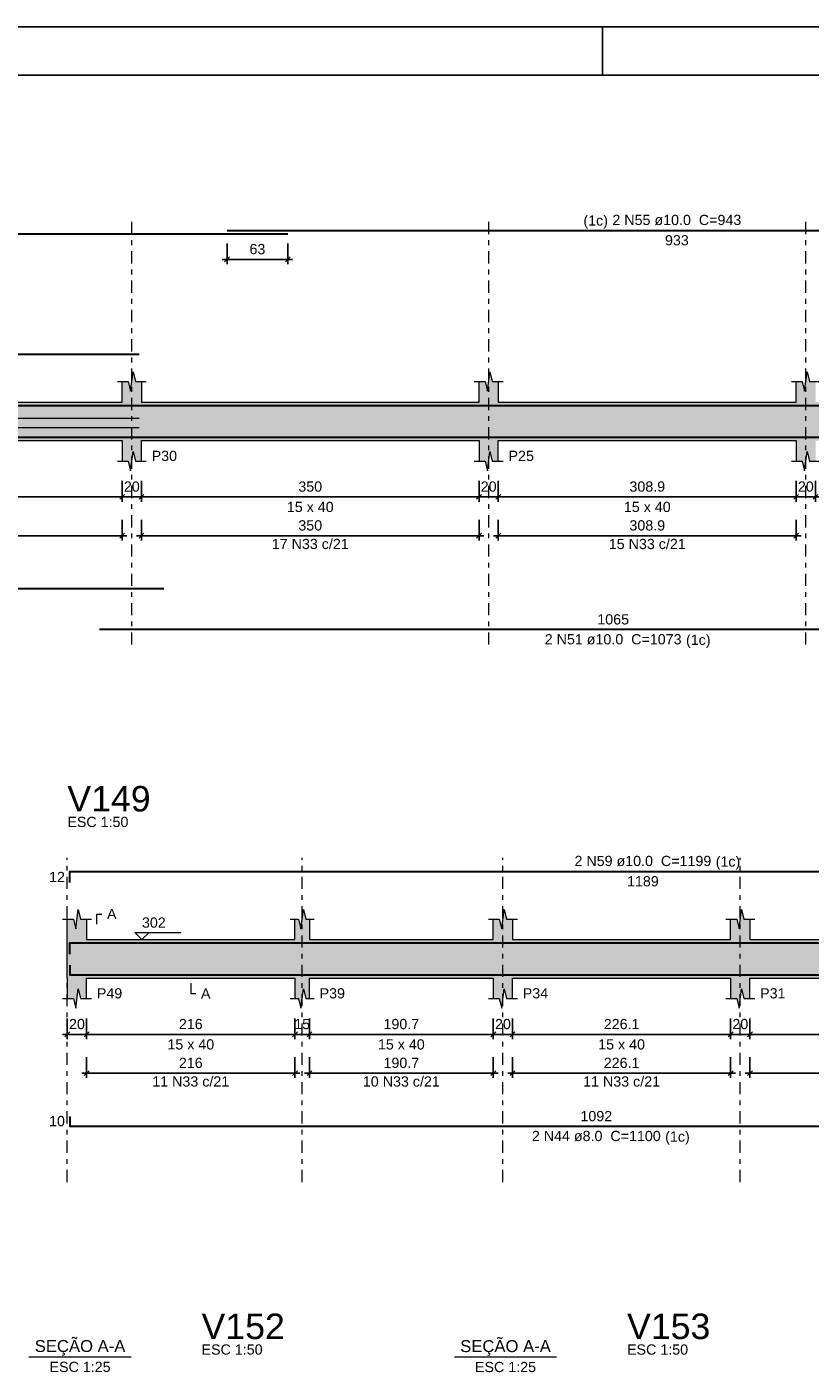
# Model space of a CAD drawing. Header units: millimetres. Extents: x 0 to 84.1, y 0 to 59.4.
# Tile 6 of 9: x 22.2 to 38.4, y 31.5 to 59.4. Entities that reach past the tile are written whole.
import ezdxf

# ---------------------------------------------------------------- set-up
doc = ezdxf.new("R2010")
doc.units = ezdxf.units.MM
doc.header["$MEASUREMENT"] = 0
doc.linetypes.add('DASHDOT', pattern=[2.54, 1.27, -0.635, 0, -0.635])
doc.linetypes.add('NULL', pattern=[0])
doc.layers.get('0').update_dxf_attribs({"lineweight": 18})
for name, color, linetype, lineweight in [('Descrição da armadura', 7, 'Continuous', 0), ('DT-Arm complementar', 5, 'Continuous', 5), ('DT-Barras na forma', 2, 'Continuous', 30), ('DT-Barras rebatidas', 2, 'Continuous', 30), ('DT-Cotas', 9, 'Continuous', 5), ('DT-Forma', 5, 'Continuous', 5), ('DT-Hachura forma vigas', 254, 'Continuous', 5), ('DT-Pontilhado', 9, 'DASHDOT', 5), ('DT-Textos', 7, 'Continuous', 5), ('DT-Título', 3, 'Continuous', 20), ('Textos armaduras', 7, 'Continuous', 0)]:
    doc.layers.add(name, color=color, linetype=linetype, lineweight=lineweight)
doc.layers.add('SEDUC_MARF', color=1, linetype='Continuous')
doc.layers.add('SEDUC_MARGG', color=7, linetype='Continuous')
doc.styles.add('Arial', font='txt')
doc.dimstyles.new('UM_50.000000', dxfattribs={"dimtxt": 0.18, "dimasz": 0.1, "dimexe": 0.1, "dimexo": 0.2, "dimgap": 0, "dimtad": 1, "dimtih": 1, "dimtoh": 1, "dimdec": 1, "dimlfac": 50, "dimzin": 0, "dimdsep": 46, "dimtxsty": 'Standard', "dimcen": 0.09, "dimdle": 0.1, "dimadec": 1, "dimazin": 2, "dimtfac": 1, "dimtdec": 4, "dimtofl": 0, "dimtmove": 0, "dimatfit": 3, "dimfxl": 1, "dimtolj": 1, "dimarcsym": 0})

# ---------------------------------------------------------------- blocks, each defined once
blk = doc.blocks.new('_Oblique')
at = {"color": 0, "linetype": 'ByBlock', "lineweight": -2}
blk.add_line((-0.5, -0.5), (0.5, 0.5), dxfattribs=at)
blk = doc.blocks.new('*D11')
at = {"layer": 'Defpoints', "color": 0}
for p in [(16.997, 50.186), (24.137, 50.186), (24.137, 49.656)]:
    blk.add_point(p, dxfattribs=at)
at = {"layer": 'DT-Cotas', "color": 0, "lineweight": -2}
for p, q in [((16.997, 49.986), (16.997, 49.556)), ((24.137, 49.986), (24.137, 49.556)), ((16.897, 49.656), (24.237, 49.656))]:
    blk.add_line(p, q, dxfattribs=at)
at = {"layer": 'DT-Cotas', "color": 0, "lineweight": -2, "xscale": 0.1, "yscale": 0.1, "zscale": 0.1, "rotation": 180}
blk.add_blockref('_Oblique', (16.997, 49.656), dxfattribs=at)
at = {"layer": 'DT-Cotas', "color": 0, "lineweight": -2, "xscale": 0.1, "yscale": 0.1, "zscale": 0.1}
blk.add_blockref('_Oblique', (24.137, 49.656), dxfattribs=at)
at = {"layer": 'DT-Cotas', "color": 7, "insert": (20.567, 49.868), "char_height": 0.2118, "attachment_point": 5, "rotation": 0.0057, "style": 'Arial'}
blk.add_mtext('\\A1;357', dxfattribs=at)
blk = doc.blocks.new('*D12')
at = {"layer": 'Defpoints', "color": 0}
for p in [(24.137, 50.186), (24.537, 50.186), (24.537, 49.656)]:
    blk.add_point(p, dxfattribs=at)
at = {"layer": 'DT-Cotas', "color": 0, "lineweight": -2}
for p, q in [((24.137, 49.986), (24.137, 49.556)), ((24.537, 49.986), (24.537, 49.556)), ((24.037, 49.656), (24.637, 49.656))]:
    blk.add_line(p, q, dxfattribs=at)
at = {"layer": 'DT-Cotas', "color": 0, "lineweight": -2, "xscale": 0.1, "yscale": 0.1, "zscale": 0.1, "rotation": 180}
blk.add_blockref('_Oblique', (24.137, 49.656), dxfattribs=at)
at = {"layer": 'DT-Cotas', "color": 0, "lineweight": -2, "xscale": 0.1, "yscale": 0.1, "zscale": 0.1}
blk.add_blockref('_Oblique', (24.537, 49.656), dxfattribs=at)
at = {"layer": 'DT-Cotas', "color": 7, "insert": (24.337, 49.868), "char_height": 0.2118, "attachment_point": 5, "rotation": 0.0057, "style": 'Arial'}
blk.add_mtext('\\A1;20', dxfattribs=at)
blk = doc.blocks.new('*D13')
at = {"layer": 'Defpoints', "color": 0}
for p in [(24.537, 50.186), (31.537, 50.186), (31.537, 49.656)]:
    blk.add_point(p, dxfattribs=at)
at = {"layer": 'DT-Cotas', "color": 0, "lineweight": -2}
for p, q in [((24.537, 49.986), (24.537, 49.556)), ((31.537, 49.986), (31.537, 49.556)), ((24.437, 49.656), (31.637, 49.656))]:
    blk.add_line(p, q, dxfattribs=at)
at = {"layer": 'DT-Cotas', "color": 0, "lineweight": -2, "xscale": 0.1, "yscale": 0.1, "zscale": 0.1, "rotation": 180}
blk.add_blockref('_Oblique', (24.537, 49.656), dxfattribs=at)
at = {"layer": 'DT-Cotas', "color": 0, "lineweight": -2, "xscale": 0.1, "yscale": 0.1, "zscale": 0.1}
blk.add_blockref('_Oblique', (31.537, 49.656), dxfattribs=at)
at = {"layer": 'DT-Cotas', "color": 7, "insert": (28.037, 49.868), "char_height": 0.2118, "attachment_point": 5, "rotation": 0.0057, "style": 'Arial'}
blk.add_mtext('\\A1;350', dxfattribs=at)
blk = doc.blocks.new('*D14')
at = {"layer": 'Defpoints', "color": 0}
for p in [(31.537, 50.186), (31.937, 50.186), (31.937, 49.656)]:
    blk.add_point(p, dxfattribs=at)
at = {"layer": 'DT-Cotas', "color": 0, "lineweight": -2}
for p, q in [((31.537, 49.986), (31.537, 49.556)), ((31.937, 49.986), (31.937, 49.556)), ((31.437, 49.656), (32.037, 49.656))]:
    blk.add_line(p, q, dxfattribs=at)
at = {"layer": 'DT-Cotas', "color": 0, "lineweight": -2, "xscale": 0.1, "yscale": 0.1, "zscale": 0.1, "rotation": 180}
blk.add_blockref('_Oblique', (31.537, 49.656), dxfattribs=at)
at = {"layer": 'DT-Cotas', "color": 0, "lineweight": -2, "xscale": 0.1, "yscale": 0.1, "zscale": 0.1}
blk.add_blockref('_Oblique', (31.937, 49.656), dxfattribs=at)
at = {"layer": 'DT-Cotas', "color": 7, "insert": (31.737, 49.868), "char_height": 0.2118, "attachment_point": 5, "rotation": 0.0057, "style": 'Arial'}
blk.add_mtext('\\A1;20', dxfattribs=at)
blk = doc.blocks.new('*D15')
at = {"layer": 'Defpoints', "color": 0}
for p in [(31.937, 50.186), (38.114, 50.186), (38.114, 49.656)]:
    blk.add_point(p, dxfattribs=at)
at = {"layer": 'DT-Cotas', "color": 0, "lineweight": -2}
for p, q in [((31.937, 49.986), (31.937, 49.556)), ((38.114, 49.986), (38.114, 49.556)), ((31.837, 49.656), (38.214, 49.656))]:
    blk.add_line(p, q, dxfattribs=at)
at = {"layer": 'DT-Cotas', "color": 0, "lineweight": -2, "xscale": 0.1, "yscale": 0.1, "zscale": 0.1, "rotation": 180}
blk.add_blockref('_Oblique', (31.937, 49.656), dxfattribs=at)
at = {"layer": 'DT-Cotas', "color": 0, "lineweight": -2, "xscale": 0.1, "yscale": 0.1, "zscale": 0.1}
blk.add_blockref('_Oblique', (38.114, 49.656), dxfattribs=at)
at = {"layer": 'DT-Cotas', "color": 7, "insert": (35.026, 49.868), "char_height": 0.2118, "attachment_point": 5, "rotation": 0.0057, "style": 'Arial'}
blk.add_mtext('\\A1;308.9', dxfattribs=at)
blk = doc.blocks.new('*D16')
at = {"layer": 'Defpoints', "color": 0}
for p in [(38.114, 50.186), (38.514, 50.186), (38.514, 49.656)]:
    blk.add_point(p, dxfattribs=at)
at = {"layer": 'DT-Cotas', "color": 0, "lineweight": -2}
for p, q in [((38.114, 49.986), (38.114, 49.556)), ((38.514, 49.986), (38.514, 49.556)), ((38.014, 49.656), (38.614, 49.656))]:
    blk.add_line(p, q, dxfattribs=at)
at = {"layer": 'DT-Cotas', "color": 0, "lineweight": -2, "xscale": 0.1, "yscale": 0.1, "zscale": 0.1, "rotation": 180}
blk.add_blockref('_Oblique', (38.114, 49.656), dxfattribs=at)
at = {"layer": 'DT-Cotas', "color": 0, "lineweight": -2, "xscale": 0.1, "yscale": 0.1, "zscale": 0.1}
blk.add_blockref('_Oblique', (38.514, 49.656), dxfattribs=at)
at = {"layer": 'DT-Cotas', "color": 7, "insert": (38.314, 49.868), "char_height": 0.2118, "attachment_point": 5, "rotation": 0.0057, "style": 'Arial'}
blk.add_mtext('\\A1;20', dxfattribs=at)
blk = doc.blocks.new('*D21')
at = {"layer": 'Defpoints', "color": 0}
for p in [(26.312, 55.109), (27.572, 55.109), (27.572, 54.58)]:
    blk.add_point(p, dxfattribs=at)
at = {"layer": 'DT-Cotas', "color": 0, "lineweight": -2}
for p, q in [((26.312, 54.909), (26.312, 54.48)), ((27.572, 54.909), (27.572, 54.48)), ((26.212, 54.58), (27.672, 54.58))]:
    blk.add_line(p, q, dxfattribs=at)
at = {"layer": 'DT-Cotas', "color": 0, "lineweight": -2, "xscale": 0.1, "yscale": 0.1, "zscale": 0.1, "rotation": 180}
blk.add_blockref('_Oblique', (26.312, 54.58), dxfattribs=at)
at = {"layer": 'DT-Cotas', "color": 0, "lineweight": -2, "xscale": 0.1, "yscale": 0.1, "zscale": 0.1}
blk.add_blockref('_Oblique', (27.572, 54.58), dxfattribs=at)
at = {"layer": 'DT-Cotas', "color": 7, "insert": (26.942, 54.792), "char_height": 0.2118, "attachment_point": 5, "rotation": 0.0057, "style": 'Arial'}
blk.add_mtext('\\A1;63', dxfattribs=at)
blk = doc.blocks.new('*D26')
at = {"layer": 'Defpoints', "color": 0}
for p in [(16.997, 49.381), (24.137, 49.381), (24.137, 48.851)]:
    blk.add_point(p, dxfattribs=at)
at = {"layer": 'DT-Cotas', "color": 0, "lineweight": -2}
for p, q in [((16.997, 49.181), (16.997, 48.751)), ((24.137, 49.181), (24.137, 48.751)), ((16.897, 48.851), (24.237, 48.851))]:
    blk.add_line(p, q, dxfattribs=at)
at = {"layer": 'DT-Cotas', "color": 0, "lineweight": -2, "xscale": 0.1, "yscale": 0.1, "zscale": 0.1, "rotation": 180}
blk.add_blockref('_Oblique', (16.997, 48.851), dxfattribs=at)
at = {"layer": 'DT-Cotas', "color": 0, "lineweight": -2, "xscale": 0.1, "yscale": 0.1, "zscale": 0.1}
blk.add_blockref('_Oblique', (24.137, 48.851), dxfattribs=at)
at = {"layer": 'DT-Cotas', "color": 7, "insert": (20.567, 49.063), "char_height": 0.2118, "attachment_point": 5, "rotation": 0.0057, "style": 'Arial'}
blk.add_mtext('\\A1;357', dxfattribs=at)
blk = doc.blocks.new('*D27')
at = {"layer": 'Defpoints', "color": 0}
for p in [(24.537, 49.381), (31.537, 49.381), (31.537, 48.851)]:
    blk.add_point(p, dxfattribs=at)
at = {"layer": 'DT-Cotas', "color": 0, "lineweight": -2}
for p, q in [((24.537, 49.181), (24.537, 48.751)), ((31.537, 49.181), (31.537, 48.751)), ((24.437, 48.851), (31.637, 48.851))]:
    blk.add_line(p, q, dxfattribs=at)
at = {"layer": 'DT-Cotas', "color": 0, "lineweight": -2, "xscale": 0.1, "yscale": 0.1, "zscale": 0.1, "rotation": 180}
blk.add_blockref('_Oblique', (24.537, 48.851), dxfattribs=at)
at = {"layer": 'DT-Cotas', "color": 0, "lineweight": -2, "xscale": 0.1, "yscale": 0.1, "zscale": 0.1}
blk.add_blockref('_Oblique', (31.537, 48.851), dxfattribs=at)
at = {"layer": 'DT-Cotas', "color": 7, "insert": (28.037, 49.063), "char_height": 0.2118, "attachment_point": 5, "rotation": 0.0057, "style": 'Arial'}
blk.add_mtext('\\A1;350', dxfattribs=at)
blk = doc.blocks.new('*D28')
at = {"layer": 'Defpoints', "color": 0}
for p in [(31.937, 49.381), (38.114, 49.381), (38.114, 48.851)]:
    blk.add_point(p, dxfattribs=at)
at = {"layer": 'DT-Cotas', "color": 0, "lineweight": -2}
for p, q in [((31.937, 49.181), (31.937, 48.751)), ((38.114, 49.181), (38.114, 48.751)), ((31.837, 48.851), (38.214, 48.851))]:
    blk.add_line(p, q, dxfattribs=at)
at = {"layer": 'DT-Cotas', "color": 0, "lineweight": -2, "xscale": 0.1, "yscale": 0.1, "zscale": 0.1, "rotation": 180}
blk.add_blockref('_Oblique', (31.937, 48.851), dxfattribs=at)
at = {"layer": 'DT-Cotas', "color": 0, "lineweight": -2, "xscale": 0.1, "yscale": 0.1, "zscale": 0.1}
blk.add_blockref('_Oblique', (38.114, 48.851), dxfattribs=at)
at = {"layer": 'DT-Cotas', "color": 7, "insert": (35.026, 49.063), "char_height": 0.2118, "attachment_point": 5, "rotation": 0.0057, "style": 'Arial'}
blk.add_mtext('\\A1;308.9', dxfattribs=at)
blk = doc.blocks.new('*D46')
at = {"layer": 'Defpoints', "color": 0}
for p in [(23, 39.041), (23.4, 39.041), (23.4, 38.511)]:
    blk.add_point(p, dxfattribs=at)
at = {"layer": 'DT-Cotas', "color": 0, "lineweight": -2}
for p, q in [((23, 38.841), (23, 38.411)), ((23.4, 38.841), (23.4, 38.411)), ((22.9, 38.511), (23.5, 38.511))]:
    blk.add_line(p, q, dxfattribs=at)
at = {"layer": 'DT-Cotas', "color": 0, "lineweight": -2, "xscale": 0.1, "yscale": 0.1, "zscale": 0.1, "rotation": 180}
blk.add_blockref('_Oblique', (23, 38.511), dxfattribs=at)
at = {"layer": 'DT-Cotas', "color": 0, "lineweight": -2, "xscale": 0.1, "yscale": 0.1, "zscale": 0.1}
blk.add_blockref('_Oblique', (23.4, 38.511), dxfattribs=at)
at = {"layer": 'DT-Cotas', "color": 7, "insert": (23.2, 38.723), "char_height": 0.2118, "attachment_point": 5, "rotation": 0.0057, "style": 'Arial'}
blk.add_mtext('\\A1;20', dxfattribs=at)
blk = doc.blocks.new('*D47')
at = {"layer": 'Defpoints', "color": 0}
for p in [(23.4, 39.041), (27.72, 39.041), (27.72, 38.511)]:
    blk.add_point(p, dxfattribs=at)
at = {"layer": 'DT-Cotas', "color": 0, "lineweight": -2}
for p, q in [((23.4, 38.841), (23.4, 38.411)), ((27.72, 38.841), (27.72, 38.411)), ((23.3, 38.511), (27.82, 38.511))]:
    blk.add_line(p, q, dxfattribs=at)
at = {"layer": 'DT-Cotas', "color": 0, "lineweight": -2, "xscale": 0.1, "yscale": 0.1, "zscale": 0.1, "rotation": 180}
blk.add_blockref('_Oblique', (23.4, 38.511), dxfattribs=at)
at = {"layer": 'DT-Cotas', "color": 0, "lineweight": -2, "xscale": 0.1, "yscale": 0.1, "zscale": 0.1}
blk.add_blockref('_Oblique', (27.72, 38.511), dxfattribs=at)
at = {"layer": 'DT-Cotas', "color": 7, "insert": (25.56, 38.723), "char_height": 0.2118, "attachment_point": 5, "rotation": 0.0057, "style": 'Arial'}
blk.add_mtext('\\A1;216', dxfattribs=at)
blk = doc.blocks.new('*D48')
at = {"layer": 'Defpoints', "color": 0}
for p in [(27.72, 39.041), (28.02, 39.041), (28.02, 38.511)]:
    blk.add_point(p, dxfattribs=at)
at = {"layer": 'DT-Cotas', "color": 0, "lineweight": -2}
for p, q in [((27.72, 38.841), (27.72, 38.411)), ((28.02, 38.841), (28.02, 38.411)), ((27.62, 38.511), (28.12, 38.511))]:
    blk.add_line(p, q, dxfattribs=at)
at = {"layer": 'DT-Cotas', "color": 0, "lineweight": -2, "xscale": 0.1, "yscale": 0.1, "zscale": 0.1, "rotation": 180}
blk.add_blockref('_Oblique', (27.72, 38.511), dxfattribs=at)
at = {"layer": 'DT-Cotas', "color": 0, "lineweight": -2, "xscale": 0.1, "yscale": 0.1, "zscale": 0.1}
blk.add_blockref('_Oblique', (28.02, 38.511), dxfattribs=at)
at = {"layer": 'DT-Cotas', "color": 7, "insert": (27.87, 38.723), "char_height": 0.2118, "attachment_point": 5, "rotation": 0.0057, "style": 'Arial'}
blk.add_mtext('\\A1;15', dxfattribs=at)
blk = doc.blocks.new('*D49')
at = {"layer": 'Defpoints', "color": 0}
for p in [(28.02, 39.041), (31.833, 39.041), (31.833, 38.511)]:
    blk.add_point(p, dxfattribs=at)
at = {"layer": 'DT-Cotas', "color": 0, "lineweight": -2}
for p, q in [((28.02, 38.841), (28.02, 38.411)), ((31.833, 38.841), (31.833, 38.411)), ((27.92, 38.511), (31.933, 38.511))]:
    blk.add_line(p, q, dxfattribs=at)
at = {"layer": 'DT-Cotas', "color": 0, "lineweight": -2, "xscale": 0.1, "yscale": 0.1, "zscale": 0.1, "rotation": 180}
blk.add_blockref('_Oblique', (28.02, 38.511), dxfattribs=at)
at = {"layer": 'DT-Cotas', "color": 0, "lineweight": -2, "xscale": 0.1, "yscale": 0.1, "zscale": 0.1}
blk.add_blockref('_Oblique', (31.833, 38.511), dxfattribs=at)
at = {"layer": 'DT-Cotas', "color": 7, "insert": (29.926, 38.723), "char_height": 0.2118, "attachment_point": 5, "rotation": 0.0057, "style": 'Arial'}
blk.add_mtext('\\A1;190.7', dxfattribs=at)
blk = doc.blocks.new('*D50')
at = {"layer": 'Defpoints', "color": 0}
for p in [(31.833, 39.041), (32.233, 39.041), (32.233, 38.511)]:
    blk.add_point(p, dxfattribs=at)
at = {"layer": 'DT-Cotas', "color": 0, "lineweight": -2}
for p, q in [((31.833, 38.841), (31.833, 38.411)), ((32.233, 38.841), (32.233, 38.411)), ((31.733, 38.511), (32.333, 38.511))]:
    blk.add_line(p, q, dxfattribs=at)
at = {"layer": 'DT-Cotas', "color": 0, "lineweight": -2, "xscale": 0.1, "yscale": 0.1, "zscale": 0.1, "rotation": 180}
blk.add_blockref('_Oblique', (31.833, 38.511), dxfattribs=at)
at = {"layer": 'DT-Cotas', "color": 0, "lineweight": -2, "xscale": 0.1, "yscale": 0.1, "zscale": 0.1}
blk.add_blockref('_Oblique', (32.233, 38.511), dxfattribs=at)
at = {"layer": 'DT-Cotas', "color": 7, "insert": (32.033, 38.723), "char_height": 0.2118, "attachment_point": 5, "rotation": 0.0057, "style": 'Arial'}
blk.add_mtext('\\A1;20', dxfattribs=at)
blk = doc.blocks.new('*D51')
at = {"layer": 'Defpoints', "color": 0}
for p in [(32.233, 39.041), (36.755, 39.041), (36.755, 38.511)]:
    blk.add_point(p, dxfattribs=at)
at = {"layer": 'DT-Cotas', "color": 0, "lineweight": -2}
for p, q in [((32.233, 38.841), (32.233, 38.411)), ((36.755, 38.841), (36.755, 38.411)), ((32.133, 38.511), (36.855, 38.511))]:
    blk.add_line(p, q, dxfattribs=at)
at = {"layer": 'DT-Cotas', "color": 0, "lineweight": -2, "xscale": 0.1, "yscale": 0.1, "zscale": 0.1, "rotation": 180}
blk.add_blockref('_Oblique', (32.233, 38.511), dxfattribs=at)
at = {"layer": 'DT-Cotas', "color": 0, "lineweight": -2, "xscale": 0.1, "yscale": 0.1, "zscale": 0.1}
blk.add_blockref('_Oblique', (36.755, 38.511), dxfattribs=at)
at = {"layer": 'DT-Cotas', "color": 7, "insert": (34.494, 38.723), "char_height": 0.2118, "attachment_point": 5, "rotation": 0.0057, "style": 'Arial'}
blk.add_mtext('\\A1;226.1', dxfattribs=at)
blk = doc.blocks.new('*D52')
at = {"layer": 'Defpoints', "color": 0}
for p in [(36.755, 39.041), (37.155, 39.041), (37.155, 38.511)]:
    blk.add_point(p, dxfattribs=at)
at = {"layer": 'DT-Cotas', "color": 0, "lineweight": -2}
for p, q in [((36.755, 38.841), (36.755, 38.411)), ((37.155, 38.841), (37.155, 38.411)), ((36.655, 38.511), (37.255, 38.511))]:
    blk.add_line(p, q, dxfattribs=at)
at = {"layer": 'DT-Cotas', "color": 0, "lineweight": -2, "xscale": 0.1, "yscale": 0.1, "zscale": 0.1, "rotation": 180}
blk.add_blockref('_Oblique', (36.755, 38.511), dxfattribs=at)
at = {"layer": 'DT-Cotas', "color": 0, "lineweight": -2, "xscale": 0.1, "yscale": 0.1, "zscale": 0.1}
blk.add_blockref('_Oblique', (37.155, 38.511), dxfattribs=at)
at = {"layer": 'DT-Cotas', "color": 7, "insert": (36.955, 38.723), "char_height": 0.2118, "attachment_point": 5, "rotation": 0.0057, "style": 'Arial'}
blk.add_mtext('\\A1;20', dxfattribs=at)
blk = doc.blocks.new('*D53')
at = {"layer": 'Defpoints', "color": 0}
for p in [(37.155, 39.041), (44.155, 39.041), (44.155, 38.511)]:
    blk.add_point(p, dxfattribs=at)
at = {"layer": 'DT-Cotas', "color": 0, "lineweight": -2}
for p, q in [((37.155, 38.841), (37.155, 38.411)), ((44.155, 38.841), (44.155, 38.411)), ((37.055, 38.511), (44.255, 38.511))]:
    blk.add_line(p, q, dxfattribs=at)
at = {"layer": 'DT-Cotas', "color": 0, "lineweight": -2, "xscale": 0.1, "yscale": 0.1, "zscale": 0.1, "rotation": 180}
blk.add_blockref('_Oblique', (37.155, 38.511), dxfattribs=at)
at = {"layer": 'DT-Cotas', "color": 0, "lineweight": -2, "xscale": 0.1, "yscale": 0.1, "zscale": 0.1}
blk.add_blockref('_Oblique', (44.155, 38.511), dxfattribs=at)
at = {"layer": 'DT-Cotas', "color": 7, "insert": (40.655, 38.723), "char_height": 0.2118, "attachment_point": 5, "rotation": 0.0057, "style": 'Arial'}
blk.add_mtext('\\A1;350', dxfattribs=at)
blk = doc.blocks.new('*D62')
at = {"layer": 'Defpoints', "color": 0}
for p in [(23.4, 38.236), (27.72, 38.236), (27.72, 37.706)]:
    blk.add_point(p, dxfattribs=at)
at = {"layer": 'DT-Cotas', "color": 0, "lineweight": -2}
for p, q in [((23.4, 38.036), (23.4, 37.606)), ((27.72, 38.036), (27.72, 37.606)), ((23.3, 37.706), (27.82, 37.706))]:
    blk.add_line(p, q, dxfattribs=at)
at = {"layer": 'DT-Cotas', "color": 0, "lineweight": -2, "xscale": 0.1, "yscale": 0.1, "zscale": 0.1, "rotation": 180}
blk.add_blockref('_Oblique', (23.4, 37.706), dxfattribs=at)
at = {"layer": 'DT-Cotas', "color": 0, "lineweight": -2, "xscale": 0.1, "yscale": 0.1, "zscale": 0.1}
blk.add_blockref('_Oblique', (27.72, 37.706), dxfattribs=at)
at = {"layer": 'DT-Cotas', "color": 7, "insert": (25.56, 37.918), "char_height": 0.2118, "attachment_point": 5, "rotation": 0.0057, "style": 'Arial'}
blk.add_mtext('\\A1;216', dxfattribs=at)
blk = doc.blocks.new('*D63')
at = {"layer": 'Defpoints', "color": 0}
for p in [(28.02, 38.236), (31.833, 38.236), (31.833, 37.706)]:
    blk.add_point(p, dxfattribs=at)
at = {"layer": 'DT-Cotas', "color": 0, "lineweight": -2}
for p, q in [((28.02, 38.036), (28.02, 37.606)), ((31.833, 38.036), (31.833, 37.606)), ((27.92, 37.706), (31.933, 37.706))]:
    blk.add_line(p, q, dxfattribs=at)
at = {"layer": 'DT-Cotas', "color": 0, "lineweight": -2, "xscale": 0.1, "yscale": 0.1, "zscale": 0.1, "rotation": 180}
blk.add_blockref('_Oblique', (28.02, 37.706), dxfattribs=at)
at = {"layer": 'DT-Cotas', "color": 0, "lineweight": -2, "xscale": 0.1, "yscale": 0.1, "zscale": 0.1}
blk.add_blockref('_Oblique', (31.833, 37.706), dxfattribs=at)
at = {"layer": 'DT-Cotas', "color": 7, "insert": (29.926, 37.918), "char_height": 0.2118, "attachment_point": 5, "rotation": 0.0057, "style": 'Arial'}
blk.add_mtext('\\A1;190.7', dxfattribs=at)
blk = doc.blocks.new('*D64')
at = {"layer": 'Defpoints', "color": 0}
for p in [(32.233, 38.236), (36.755, 38.236), (36.755, 37.706)]:
    blk.add_point(p, dxfattribs=at)
at = {"layer": 'DT-Cotas', "color": 0, "lineweight": -2}
for p, q in [((32.233, 38.036), (32.233, 37.606)), ((36.755, 38.036), (36.755, 37.606)), ((32.133, 37.706), (36.855, 37.706))]:
    blk.add_line(p, q, dxfattribs=at)
at = {"layer": 'DT-Cotas', "color": 0, "lineweight": -2, "xscale": 0.1, "yscale": 0.1, "zscale": 0.1, "rotation": 180}
blk.add_blockref('_Oblique', (32.233, 37.706), dxfattribs=at)
at = {"layer": 'DT-Cotas', "color": 0, "lineweight": -2, "xscale": 0.1, "yscale": 0.1, "zscale": 0.1}
blk.add_blockref('_Oblique', (36.755, 37.706), dxfattribs=at)
at = {"layer": 'DT-Cotas', "color": 7, "insert": (34.494, 37.918), "char_height": 0.2118, "attachment_point": 5, "rotation": 0.0057, "style": 'Arial'}
blk.add_mtext('\\A1;226.1', dxfattribs=at)
blk = doc.blocks.new('*D65')
at = {"layer": 'Defpoints', "color": 0}
for p in [(37.155, 38.236), (44.155, 38.236), (44.155, 37.706)]:
    blk.add_point(p, dxfattribs=at)
at = {"layer": 'DT-Cotas', "color": 0, "lineweight": -2}
for p, q in [((37.155, 38.036), (37.155, 37.606)), ((44.155, 38.036), (44.155, 37.606)), ((37.055, 37.706), (44.255, 37.706))]:
    blk.add_line(p, q, dxfattribs=at)
at = {"layer": 'DT-Cotas', "color": 0, "lineweight": -2, "xscale": 0.1, "yscale": 0.1, "zscale": 0.1, "rotation": 180}
blk.add_blockref('_Oblique', (37.155, 37.706), dxfattribs=at)
at = {"layer": 'DT-Cotas', "color": 0, "lineweight": -2, "xscale": 0.1, "yscale": 0.1, "zscale": 0.1}
blk.add_blockref('_Oblique', (44.155, 37.706), dxfattribs=at)
at = {"layer": 'DT-Cotas', "color": 7, "insert": (40.655, 37.918), "char_height": 0.2118, "attachment_point": 5, "rotation": 0.0057, "style": 'Arial'}
blk.add_mtext('\\A1;350', dxfattribs=at)

msp = doc.modelspace()

# ---------------------------------------------------------------- hatches: boundary and pattern name
at = {"layer": 'DT-Hachura forma vigas', "linetype": 'Continuous'}
for points in [[(45.0172, 50.3976), (45.0172, 50.8212), (45.0172, 51.6212), (45.0172, 52.0448), (44.7922, 52.0448), (44.7422, 52.2448), (44.6922, 51.8448), (44.6422, 52.0448), (44.4172, 52.0448), (44.4172, 51.6212), (38.5144, 51.6212), (38.5144, 52.0448), (38.3894, 52.0448), (38.3394, 52.2448), (38.2894, 51.8448), (38.2394, 52.0448), (38.1144, 52.0448), (38.1144, 51.6212), (31.9372, 51.6212), (31.9372, 52.0448), (31.8122, 52.0448), (31.7622, 52.2448), (31.7122, 51.8448), (31.6622, 52.0448), (31.5372, 52.0448), (31.5372, 51.6212), (24.5372, 51.6212), (24.5372, 52.0448), (24.4122, 52.0448), (24.3622, 52.2448), (24.3122, 51.8448), (24.2622, 52.0448), (24.1372, 52.0448), (24.1372, 51.6212), (19.6152, 51.6212), (19.6152, 50.8212), (24.1372, 50.8212), (24.1372, 50.3976), (24.2622, 50.3976), (24.3122, 50.1976), (24.3622, 50.5976), (24.4122, 50.3976), (24.5372, 50.3976), (24.5372, 50.8212), (31.5372, 50.8212), (31.5372, 50.3976), (31.6622, 50.3976), (31.7122, 50.1976), (31.7622, 50.5976), (31.8122, 50.3976), (31.9372, 50.3976), (31.9372, 50.8212), (38.1144, 50.8212), (38.1144, 50.3976), (38.2394, 50.3976), (38.2894, 50.1976), (38.3394, 50.5976), (38.3894, 50.3976), (38.5144, 50.3976), (38.5144, 50.8212), (44.4172, 50.8212), (44.4172, 50.3976), (44.6422, 50.3976), (44.6922, 50.1976), (44.7422, 50.5976), (44.7922, 50.3976), (45.0172, 50.3976)], [(57.6347, 39.2525), (57.6347, 39.6761), (57.6347, 40.4761), (57.6347, 40.8997), (57.5097, 40.8997), (57.4597, 41.0997), (57.4097, 40.6997), (57.3597, 40.8997), (57.2347, 40.8997), (57.2347, 40.4761), (51.1319, 40.4761), (51.1319, 40.8997), (51.0069, 40.8997), (50.9569, 41.0997), (50.9069, 40.6997), (50.8569, 40.8997), (50.7319, 40.8997), (50.7319, 40.4761), (44.5547, 40.4761), (44.5547, 40.8997), (44.4297, 40.8997), (44.3797, 41.0997), (44.3297, 40.6997), (44.2797, 40.8997), (44.1547, 40.8997), (44.1547, 40.4761), (37.1547, 40.4761), (37.1547, 40.8997), (37.0297, 40.8997), (36.9797, 41.0997), (36.9297, 40.6997), (36.8797, 40.8997), (36.7547, 40.8997), (36.7547, 40.4761), (32.2327, 40.4761), (32.2327, 40.8997), (32.1077, 40.8997), (32.0577, 41.0997), (32.0077, 40.6997), (31.9577, 40.8997), (31.8327, 40.8997), (31.8327, 40.4761), (28.0195, 40.4761), (28.0195, 40.8997), (27.9445, 40.8997), (27.8945, 41.0997), (27.8445, 40.6997), (27.7945, 40.8997), (27.7195, 40.8997), (27.7195, 40.4761), (23.3999, 40.4761), (23.3999, 40.8997), (23.2749, 40.8997), (23.2249, 41.0997), (23.1749, 40.6997), (23.1249, 40.8997), (22.9999, 40.8997), (22.9999, 40.4761), (22.9999, 39.6761), (22.9999, 39.2525), (23.1249, 39.2525), (23.1749, 39.0525), (23.2249, 39.4525), (23.2749, 39.2525), (23.3999, 39.2525), (23.3999, 39.6761), (27.7195, 39.6761), (27.7195, 39.2525), (27.7945, 39.2525), (27.8445, 39.0525), (27.8945, 39.4525), (27.9445, 39.2525), (28.0195, 39.2525), (28.0195, 39.6761), (31.8327, 39.6761), (31.8327, 39.2525), (31.9577, 39.2525), (32.0077, 39.0525), (32.0577, 39.4525), (32.1077, 39.2525), (32.2327, 39.2525), (32.2327, 39.6761), (36.7547, 39.6761), (36.7547, 39.2525), (36.8797, 39.2525), (36.9297, 39.0525), (36.9797, 39.4525), (37.0297, 39.2525), (37.1547, 39.2525), (37.1547, 39.6761), (44.1547, 39.6761), (44.1547, 39.2525), (44.2797, 39.2525), (44.3297, 39.0525), (44.3797, 39.4525), (44.4297, 39.2525), (44.5547, 39.2525), (44.5547, 39.6761), (50.7319, 39.6761), (50.7319, 39.2525), (50.8569, 39.2525), (50.9069, 39.0525), (50.9569, 39.4525), (51.0069, 39.2525), (51.1319, 39.2525), (51.1319, 39.6761), (57.2347, 39.6761), (57.2347, 39.2525), (57.3597, 39.2525), (57.4097, 39.0525), (57.4597, 39.4525), (57.5097, 39.2525), (57.6347, 39.2525)]]:
    msp.add_hatch(color=254, dxfattribs=at).paths.add_polyline_path(points)

# ---------------------------------------------------------------- linework, layer by layer
at = {"layer": 'DT-Arm complementar'}
for p, q in [((10.2742, 51.2879), (24.4872, 51.2879)), ((10.2742, 51.0945), (24.4872, 51.0945))]:
    msp.add_line(p, q, dxfattribs=at)
at = {"layer": 'DT-Barras na forma'}
for points in [[(3.572, 51.5512), (27.572, 51.5512)], [(26.312, 51.5512), (44.9672, 51.5512), (44.9672, 51.3212)], [(3.572, 51.0912), (3.572, 50.8912), (25.0043, 50.8912)], [(23.67, 50.8912), (44.9672, 50.8912), (44.9672, 51.0912)], [(23.0499, 40.1761), (23.0499, 40.4061), (46.8199, 40.4061)], [(23.0499, 39.9441), (23.0499, 39.7441), (44.8884, 39.7441)]]:
    msp.add_lwpolyline(points, dxfattribs=at)
at = {"layer": 'DT-Barras rebatidas'}
for points in [[(3.572, 55.1095), (27.572, 55.1095)], [(26.312, 55.1801), (44.9672, 55.1801), (44.9672, 54.9501)], [(10.2742, 52.6167), (24.4872, 52.6167)], [(3.572, 47.9566), (3.572, 47.7566), (25.0043, 47.7566)], [(23.67, 46.9094), (44.9672, 46.9094), (44.9672, 47.1094)], [(23.0499, 41.6587), (23.0499, 41.8887), (46.8199, 41.8887)], [(23.0499, 36.8095), (23.0499, 36.6095), (44.8884, 36.6095)]]:
    msp.add_lwpolyline(points, dxfattribs=at)
at = {"layer": 'DT-Forma'}
for p, q in [((24.3122, 51.8448), (24.3622, 52.2448)), ((24.3622, 52.2448), (24.4122, 52.0448)), ((31.7122, 51.8448), (31.7622, 52.2448)), ((31.7622, 52.2448), (31.8122, 52.0448)), ((38.2894, 51.8448), (38.3394, 52.2448)), ((38.3394, 52.2448), (38.3894, 52.0448)), ((24.0372, 52.0448), (24.2622, 52.0448)), ((24.1372, 51.6212), (24.1372, 52.0448)), ((24.2622, 52.0448), (24.3122, 51.8448)), ((24.4122, 52.0448), (24.6372, 52.0448)), ((24.5372, 52.0448), (24.5372, 51.6212)), ((31.4372, 52.0448), (31.6622, 52.0448)), ((31.5372, 51.6212), (31.5372, 52.0448)), ((31.6622, 52.0448), (31.7122, 51.8448)), ((31.8122, 52.0448), (32.0372, 52.0448)), ((31.9372, 52.0448), (31.9372, 51.6212)), ((38.0144, 52.0448), (38.2394, 52.0448)), ((38.1144, 51.6212), (38.1144, 52.0448)), ((38.2394, 52.0448), (38.2894, 51.8448)), ((38.3894, 52.0448), (38.6144, 52.0448)), ((19.6152, 51.6212), (24.1372, 51.6212)), ((24.5372, 51.6212), (31.5372, 51.6212)), ((31.9372, 51.6212), (38.1144, 51.6212)), ((19.6152, 50.8212), (24.1372, 50.8212)), ((24.1372, 50.8212), (24.1372, 50.3976)), ((24.5372, 50.3976), (24.5372, 50.8212)), ((24.5372, 50.8212), (31.5372, 50.8212)), ((31.5372, 50.8212), (31.5372, 50.3976)), ((31.9372, 50.3976), (31.9372, 50.8212)), ((31.9372, 50.8212), (38.1144, 50.8212)), ((38.1144, 50.8212), (38.1144, 50.3976)), ((24.3122, 50.1976), (24.3622, 50.5976)), ((24.3622, 50.5976), (24.4122, 50.3976)), ((31.7122, 50.1976), (31.7622, 50.5976)), ((31.7622, 50.5976), (31.8122, 50.3976)), ((38.2894, 50.1976), (38.3394, 50.5976)), ((38.3394, 50.5976), (38.3894, 50.3976)), ((24.0372, 50.3976), (24.2622, 50.3976)), ((24.2622, 50.3976), (24.3122, 50.1976)), ((24.4122, 50.3976), (24.6372, 50.3976)), ((31.4372, 50.3976), (31.6622, 50.3976)), ((31.6622, 50.3976), (31.7122, 50.1976)), ((31.8122, 50.3976), (32.0372, 50.3976)), ((38.0144, 50.3976), (38.2394, 50.3976)), ((38.2394, 50.3976), (38.2894, 50.1976)), ((38.3894, 50.3976), (38.6144, 50.3976)), ((23.1749, 40.6997), (23.2249, 41.0997)), ((23.2249, 41.0997), (23.2749, 40.8997)), ((27.8445, 40.6997), (27.8945, 41.0997)), ((27.8945, 41.0997), (27.9445, 40.8997)), ((32.0077, 40.6997), (32.0577, 41.0997)), ((32.0577, 41.0997), (32.1077, 40.8997)), ((36.9297, 40.6997), (36.9797, 41.0997)), ((36.9797, 41.0997), (37.0297, 40.8997)), ((22.8999, 40.8997), (23.1249, 40.8997)), ((22.9999, 40.4761), (22.9999, 40.8997)), ((23.1249, 40.8997), (23.1749, 40.6997)), ((23.2749, 40.8997), (23.4999, 40.8997)), ((23.3999, 40.8997), (23.3999, 40.4761)), ((27.6195, 40.8997), (27.7945, 40.8997)), ((27.7195, 40.4761), (27.7195, 40.8997)), ((27.7945, 40.8997), (27.8445, 40.6997)), ((27.9445, 40.8997), (28.1195, 40.8997)), ((28.0195, 40.8997), (28.0195, 40.4761)), ((31.7327, 40.8997), (31.9577, 40.8997)), ((31.8327, 40.4761), (31.8327, 40.8997)), ((31.9577, 40.8997), (32.0077, 40.6997)), ((32.1077, 40.8997), (32.3327, 40.8997)), ((32.2327, 40.8997), (32.2327, 40.4761)), ((36.6547, 40.8997), (36.8797, 40.8997)), ((36.7547, 40.4761), (36.7547, 40.8997)), ((36.8797, 40.8997), (36.9297, 40.6997)), ((37.0297, 40.8997), (37.2547, 40.8997)), ((37.1547, 40.8997), (37.1547, 40.4761)), ((23.3999, 40.4761), (27.7195, 40.4761)), ((28.0195, 40.4761), (31.8327, 40.4761)), ((32.2327, 40.4761), (36.7547, 40.4761)), ((37.1547, 40.4761), (44.1547, 40.4761)), ((22.9999, 39.6761), (22.9999, 39.2525)), ((23.3999, 39.2525), (23.3999, 39.6761)), ((23.3999, 39.6761), (27.7195, 39.6761)), ((27.7195, 39.6761), (27.7195, 39.2525)), ((28.0195, 39.2525), (28.0195, 39.6761)), ((28.0195, 39.6761), (31.8327, 39.6761)), ((31.8327, 39.6761), (31.8327, 39.2525)), ((32.2327, 39.2525), (32.2327, 39.6761)), ((32.2327, 39.6761), (36.7547, 39.6761)), ((36.7547, 39.6761), (36.7547, 39.2525)), ((37.1547, 39.2525), (37.1547, 39.6761)), ((37.1547, 39.6761), (44.1547, 39.6761)), ((23.1749, 39.0525), (23.2249, 39.4525)), ((23.2249, 39.4525), (23.2749, 39.2525)), ((27.8445, 39.0525), (27.8945, 39.4525)), ((27.8945, 39.4525), (27.9445, 39.2525)), ((32.0077, 39.0525), (32.0577, 39.4525)), ((32.0577, 39.4525), (32.1077, 39.2525)), ((36.9297, 39.0525), (36.9797, 39.4525)), ((36.9797, 39.4525), (37.0297, 39.2525)), ((22.8999, 39.2525), (23.1249, 39.2525)), ((23.1249, 39.2525), (23.1749, 39.0525)), ((23.2749, 39.2525), (23.4999, 39.2525)), ((27.6195, 39.2525), (27.7945, 39.2525)), ((27.7945, 39.2525), (27.8445, 39.0525)), ((27.9445, 39.2525), (28.1195, 39.2525)), ((31.7327, 39.2525), (31.9577, 39.2525)), ((31.9577, 39.2525), (32.0077, 39.0525)), ((32.1077, 39.2525), (32.3327, 39.2525)), ((36.6547, 39.2525), (36.8797, 39.2525)), ((36.8797, 39.2525), (36.9297, 39.0525)), ((37.0297, 39.2525), (37.2547, 39.2525))]:
    msp.add_line(p, q, dxfattribs=at)
at = {"layer": 'DT-Forma', "linetype": 'Continuous'}
msp.add_line((22.9999, 39.6761), (22.9999, 40.4761), dxfattribs=at)
at = {"layer": 'DT-Pontilhado', "ltscale": 0.2}
for p, q in [((24.3372, 46.5917), (24.3372, 55.3919)), ((31.7372, 46.5917), (31.7372, 55.3919)), ((38.3144, 46.5917), (38.3144, 55.3919)), ((22.9999, 35.4446), (22.9999, 42.1711)), ((27.8695, 35.4446), (27.8695, 42.1711)), ((32.0327, 35.4446), (32.0327, 42.1711)), ((36.9547, 35.4446), (36.9547, 42.1711))]:
    msp.add_line(p, q, dxfattribs=at)
at = {"layer": 'DT-Textos'}
for p, q in [((22.2044, 31.8245), (24.3224, 31.8245)), ((31.0275, 31.8225), (33.1455, 31.8225))]:
    msp.add_line(p, q, dxfattribs=at)
for points in [[(23.6117, 40.7938), (23.6117, 41.0056), (23.7176, 41.0056)], [(24.6958, 40.6244), (24.5475, 40.4761), (24.3993, 40.6244), (25.3524, 40.6244)], [(25.5597, 39.5702), (25.5597, 39.3584), (25.6656, 39.3584)]]:
    msp.add_lwpolyline(points, dxfattribs=at)
at = {"layer": 'SEDUC_MARF'}
msp.add_line((34.1, 59.4), (34.1, 58.4), dxfattribs=at)
msp.add_lwpolyline([(84.1, 59.4), (0, 59.4), (0, 0), (84.1, 0)], close=True, dxfattribs=at)
at = {"layer": 'SEDUC_MARGG'}
msp.add_lwpolyline([(2.5, 1), (83.1, 1), (83.1, 58.4), (2.5, 58.4)], close=True, dxfattribs=at)

# ---------------------------------------------------------------- texts
at = {"layer": 'Descrição da armadura', "linetype": 'NULL', "char_height": 0.2118, "attachment_point": 8, "line_spacing_factor": 0.9, "style": 'Arial'}
for s, insert, width in [('2 N55 ø10.0  C=943', (35.6391, 55.2863), 5.239541), ('17 N33 c/21', (28.0372, 48.5698), 3.127695), ('15 N33 c/21', (35.0258, 48.5698), 3.127695), ('2 N51 ø10.0  C=1073', (34.3181, 46.5913), 5.562109), ('2 N59 ø10.0  C=1199', (34.9351, 41.9946), 5.562109), ('11 N33 c/21', (25.5597, 37.4247), 3.127695), ('10 N33 c/21', (29.9261, 37.4247), 3.127695), ('11 N33 c/21', (34.4937, 37.4247), 3.127695), ('2 N44 ø8.0  C=1100', (33.9691, 36.2916), 5.239541)]:
    msp.add_mtext(s, dxfattribs=dict(at, insert=insert, width=width))
at = {"layer": 'DT-Textos', "linetype": 'NULL', "line_spacing_factor": 0.798, "style": 'Arial'}
for s, insert, char_height, width, attachment_point in [('(1c)', (34.2111, 55.2165), 0.2118, 0.998857, 9), ('P30', (24.7491, 50.3973), 0.2118, 1.031992, 7), ('P25', (32.1491, 50.3973), 0.2118, 1.031992, 7), ('15 x 40', (28.0371, 49.3383), 0.2118, 1.902559, 8), ('15 x 40', (35.0261, 49.3383), 0.2118, 1.902559, 8), ('(1c)', (35.8291, 46.5215), 0.2118, 0.998857, 7), ('ESC 1:50', (23.0001, 42.8066), 0.2118, 2.482559, 7), ('(1c)', (36.4451, 41.9247), 0.2118, 0.998857, 7), ('A', (23.8231, 40.8996), 0.2118, 0.386855, 7), ('302', (24.5471, 40.7196), 0.2118, 0.967705, 7), ('P49', (23.6121, 39.2526), 0.2118, 1.031992, 7), ('A', (25.7711, 39.2526), 0.2118, 0.386855, 7), ('P39', (28.2311, 39.2526), 0.2118, 1.031992, 7), ('P34', (32.4441, 39.2526), 0.2118, 1.031992, 7), ('P31', (37.3661, 39.2526), 0.2118, 1.031992, 7), ('15 x 40', (25.5601, 38.1936), 0.2118, 1.902559, 8), ('15 x 40', (29.9261, 38.1936), 0.2118, 1.902559, 8), ('15 x 40', (34.4941, 38.1936), 0.2118, 1.902559, 8), ('(1c)', (35.3971, 36.2217), 0.2118, 0.998857, 7), ('SEÇÃO A-A', (23.2639, 31.8486), 0.2471, 3.812061, 8), ('ESC 1:50', (25.7831, 31.8665), 0.2118, 2.482559, 7), ('SEÇÃO A-A', (32.0861, 31.8466), 0.2471, 3.812061, 8), ('ESC 1:50', (34.6062, 31.8665), 0.2118, 2.482559, 7), ('ESC 1:25', (23.2639, 31.5065), 0.2118, 2.482559, 8), ('ESC 1:25', (32.0861, 31.5045), 0.2118, 2.482559, 8)]:
    msp.add_mtext(s, dxfattribs=dict(at, insert=insert, char_height=char_height, width=width, attachment_point=attachment_point))
at = {"layer": 'DT-Título', "linetype": 'NULL', "char_height": 0.5295, "width": 3.456465, "attachment_point": 7, "line_spacing_factor": 0.798, "style": 'Arial'}
for s, insert in [('V149', (23.0001, 43.1244)), ('V152', (25.7831, 32.1843)), ('V153', (34.6062, 32.1843))]:
    msp.add_mtext(s, dxfattribs=dict(at, insert=insert))
at = {"layer": 'Textos armaduras', "linetype": 'NULL', "char_height": 0.2118, "line_spacing_factor": 0.9, "style": 'Arial'}
for s, insert, width, attachment_point in [('933', (35.6396, 55.0828), 1.367705, 2), ('1065', (34.3186, 47.0067), 1.690273, 8), ('12', (22.9499, 41.6678), 1.045137, 9), ('1189', (34.9349, 41.7914), 1.690273, 2), ('10', (22.9499, 36.6036), 1.045137, 9), ('1092', (33.9692, 36.7068), 1.690273, 8)]:
    msp.add_mtext(s, dxfattribs=dict(at, insert=insert, width=width, attachment_point=attachment_point))

# ---------------------------------------------------------------- dimensions: what is measured, and where the dimension line sits
at = {"layer": 'DT-Cotas'}
for base, p1, p2, picture, middle in [((27.572, 54.58), (26.312, 55.1095), (27.572, 55.1095), '*D21', (26.942, 54.7918)), ((24.1372, 49.6563), (16.9972, 50.1858), (24.1372, 50.1858), '*D11', (20.5672, 49.8681)), ((24.5372, 49.6563), (24.1372, 50.1858), (24.5372, 50.1858), '*D12', (24.3372, 49.8681)), ((31.5372, 49.6563), (24.5372, 50.1858), (31.5372, 50.1858), '*D13', (28.0372, 49.8681)), ((31.9372, 49.6563), (31.5372, 50.1858), (31.9372, 50.1858), '*D14', (31.7372, 49.8681)), ((38.1144, 49.6563), (31.9372, 50.1858), (38.1144, 50.1858), '*D15', (35.0258, 49.8681)), ((38.5144, 49.6563), (38.1144, 50.1858), (38.5144, 50.1858), '*D16', (38.3144, 49.8681)), ((24.1372, 48.8515), (16.9972, 49.381), (24.1372, 49.381), '*D26', (20.5672, 49.0633)), ((31.5372, 48.8515), (24.5372, 49.381), (31.5372, 49.381), '*D27', (28.0372, 49.0633)), ((38.1144, 48.8515), (31.9372, 49.381), (38.1144, 49.381), '*D28', (35.0258, 49.0633)), ((23.3999, 38.5112), (22.9999, 39.0407), (23.3999, 39.0407), '*D46', (23.1999, 38.723)), ((27.7195, 38.5112), (23.3999, 39.0407), (27.7195, 39.0407), '*D47', (25.5597, 38.723)), ((28.0195, 38.5112), (27.7195, 39.0407), (28.0195, 39.0407), '*D48', (27.8695, 38.723)), ((31.8327, 38.5112), (28.0195, 39.0407), (31.8327, 39.0407), '*D49', (29.9261, 38.723)), ((32.2327, 38.5112), (31.8327, 39.0407), (32.2327, 39.0407), '*D50', (32.0327, 38.723)), ((36.7547, 38.5112), (32.2327, 39.0407), (36.7547, 39.0407), '*D51', (34.4937, 38.723)), ((37.1547, 38.5112), (36.7547, 39.0407), (37.1547, 39.0407), '*D52', (36.9547, 38.723)), ((44.1547, 38.5112), (37.1547, 39.0407), (44.1547, 39.0407), '*D53', (40.6547, 38.723)), ((27.7195, 37.7064), (23.3999, 38.2359), (27.7195, 38.2359), '*D62', (25.5597, 37.9182)), ((31.8327, 37.7064), (28.0195, 38.2359), (31.8327, 38.2359), '*D63', (29.9261, 37.9182)), ((36.7547, 37.7064), (32.2327, 38.2359), (36.7547, 38.2359), '*D64', (34.4937, 37.9182)), ((44.1547, 37.7064), (37.1547, 38.2359), (44.1547, 38.2359), '*D65', (40.6547, 37.9182))]:
    dim = msp.add_linear_dim(base=base, p1=p1, p2=p2, dimstyle='UM_50.000000', override={"dimtxt": 0.2118, "dimasz": 0.1, "dimexe": 0.1, "dimexo": 0.2, "dimtad": 1, "dimtih": 0, "dimtoh": 0, "dimdec": 1, "dimlfac": 50, "dimzin": 8, "dimtxsty": 'Arial', "dimblk": 'Oblique', "dimblk1": 'Oblique', "dimblk2": 'Oblique', "dimsah": 1, "dimdle": 0.1, "dimse1": 0, "dimse2": 0, "dimclrt": 7, "dimadec": 1, "dimazin": 3, "dimtmove": 2, "dimldrblk": 'Oblique'}, dxfattribs=at)
    dim.commit()
    dim.dimension.update_dxf_attribs({"geometry": picture, "text_midpoint": middle, "dimtype": 160, "text_rotation": 0.00573})

doc.saveas('drawing.dxf')
